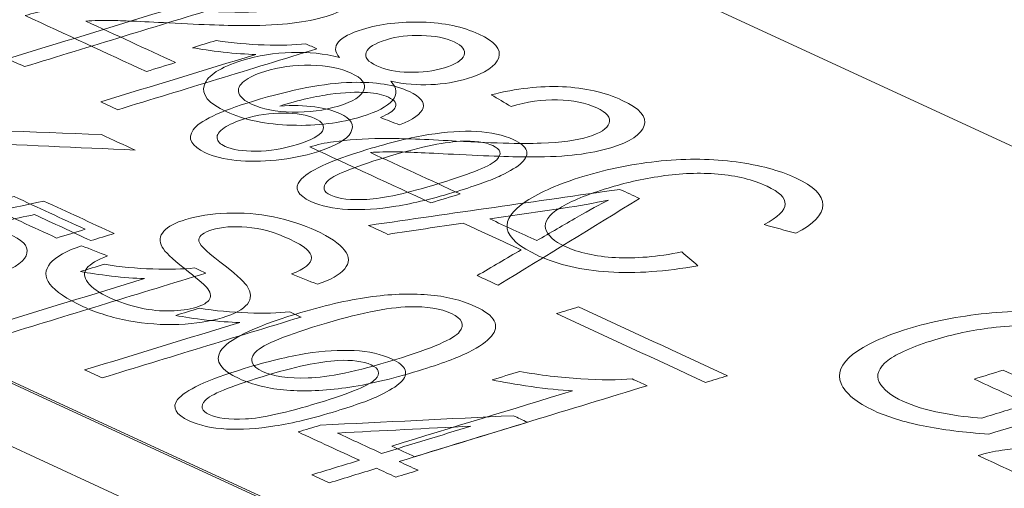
# Model space of a CAD drawing. Header units: inches. Extents: x -30 to 641, y 180 to 601.
# Tile 19 of 252: x 135.03 to 139.65, y 339.48 to 341.68. Entities that reach past the tile are written whole.
import ezdxf

# ---------------------------------------------------------------- set-up
doc = ezdxf.new("R2010")
doc.units = ezdxf.units.IN
doc.header["$MEASUREMENT"] = 0
doc.layers.add('1', color=7, linetype='Continuous')

# ---------------------------------------------------------------- blocks, each defined once
blk = doc.blocks.new('block 2899')
at = {"layer": '1', "color": 155, "lineweight": 18, "true_color": 0x4c7299}
blk.add_lwpolyline([(190.0904, 314.2639), (107.0444, 352.5724)], dxfattribs=at)
blk = doc.blocks.new('block 3607')
at = {"layer": '1', "color": 155, "lineweight": 18, "true_color": 0x4c7299}
blk.add_lwpolyline([(157.3249, 332.9562), (133.3385, 344.0209)], dxfattribs=at)
blk = doc.blocks.new('block 3609')
at = {"layer": '1', "color": 155, "lineweight": 18, "true_color": 0x4c7299}
blk.add_lwpolyline([(129.0727, 342.7175), (153.059, 331.6528)], dxfattribs=at)
blk = doc.blocks.new('block 4620')
at = {"layer": '1', "color": 155, "lineweight": 18, "true_color": 0x4c7299}
blk.add_lwpolyline([(129.0727, 342.7083), (153.059, 331.6436)], dxfattribs=at)
blk = doc.blocks.new('block 4738')
at = {"layer": '1', "color": 18, "lineweight": 13, "true_color": 0x4c0000}
blk.add_lwpolyline([(190.0904, 314.2639), (107.0444, 352.5724)], dxfattribs=at)
blk = doc.blocks.new('block 4766')
at = {"layer": '1', "color": 18, "lineweight": 13, "true_color": 0x4c0000}
blk.add_lwpolyline([(190.0904, 314.2639), (107.0444, 352.5724)], dxfattribs=at)
blk = doc.blocks.new('block 8374')
at = {"layer": '1', "color": 18, "lineweight": 13, "true_color": 0x4c0000}
blk.add_open_spline([(135.3383, 341.6775), (135.4789, 341.6126), (135.6195, 341.5478), (135.7601, 341.4829), (135.7144, 341.4689), (135.6686, 341.4549), (135.6229, 341.441), (135.4334, 341.5284), (135.2438, 341.6158), (135.0543, 341.7033), (135.0879, 341.714), (135.1252, 341.7224), (135.1657, 341.7279), (135.2326, 341.7372), (135.3072, 341.7422), (135.39, 341.7431), (135.4728, 341.7439), (135.5777, 341.7405), (135.7044, 341.7332), (135.9018, 341.7217), (136.0471, 341.7177), (136.1405, 341.721), (136.2341, 341.7242), (136.3077, 341.7342), (136.3615, 341.7507), (136.4184, 341.7681), (136.451, 341.7895), (136.4601, 341.8152), (136.4691, 341.8408), (136.4493, 341.8649), (136.4014, 341.887), (136.3503, 341.9106), (136.289, 341.9229), (136.2173, 341.9245), (136.1454, 341.926), (136.0728, 341.9156), (135.9995, 341.8935), (135.9683, 341.9117), (135.9371, 341.9299), (135.9059, 341.9481), (136.0229, 341.9781), (136.1345, 341.9908), (136.2403, 341.986), (136.3464, 341.9812), (136.4401, 341.9598), (136.5217, 341.9221), (136.6043, 341.8841), (136.6387, 341.8445), (136.6249, 341.8033), (136.6112, 341.7622), (136.5584, 341.7276), (136.4671, 341.6997), (136.4203, 341.6855), (136.3675, 341.6747), (136.3084, 341.6675), (136.2494, 341.6602), (136.1788, 341.6565), (136.0963, 341.6565), (136.014, 341.6564), (135.8915, 341.6606), (135.7287, 341.669), (135.5932, 341.6761), (135.5037, 341.6801), (135.4603, 341.6805), (135.4167, 341.6809), (135.3758, 341.68), (135.3383, 341.6775)], degree=3, knots=[0, 0, 0, 0, 1, 1, 1, 2, 2, 2, 3, 3, 3, 4, 4, 4, 5, 5, 5, 6, 6, 6, 7, 7, 7, 8, 8, 8, 9, 9, 9, 10, 10, 10, 11, 11, 11, 12, 12, 12, 13, 13, 13, 14, 14, 14, 15, 15, 15, 16, 16, 16, 17, 17, 17, 18, 18, 18, 19, 19, 19, 20, 20, 20, 21, 21, 21, 22, 22, 22, 22], dxfattribs=at)
blk = doc.blocks.new('block 8375')
at = {"layer": '1', "color": 18, "lineweight": 13, "true_color": 0x4c0000}
blk.add_open_spline([(136.9158, 341.6101), (136.8543, 341.6117), (136.7992, 341.6051), (136.7504, 341.5902), (136.6954, 341.5734), (136.6636, 341.5536), (136.655, 341.5309), (136.6463, 341.508), (136.6629, 341.4871), (136.7047, 341.4678), (136.7454, 341.449), (136.7959, 341.4389), (136.8566, 341.4374), (136.9174, 341.4359), (136.9727, 341.443), (137.023, 341.4584), (137.0753, 341.4744), (137.106, 341.494), (137.1148, 341.5173), (137.1237, 341.5405), (137.1083, 341.5614), (137.0685, 341.5798), (137.028, 341.5984), (136.9773, 341.6086), (136.9158, 341.6101)], degree=3, knots=[0, 0, 0, 0, 1, 1, 1, 2, 2, 2, 3, 3, 3, 4, 4, 4, 5, 5, 5, 6, 6, 6, 7, 7, 7, 8, 8, 8, 8], dxfattribs=at)
blk = doc.blocks.new('block 8376')
at = {"layer": '1', "color": 18, "lineweight": 13, "true_color": 0x4c0000}
blk.add_open_spline([(139.8141, 339.6128), (139.9547, 339.5479), (140.0954, 339.4831), (140.236, 339.4182), (140.1902, 339.4042), (140.1445, 339.3903), (140.0988, 339.3763), (139.9092, 339.4637), (139.7197, 339.5512), (139.5302, 339.6386), (139.5637, 339.6494), (139.601, 339.6577), (139.6416, 339.6632), (139.7085, 339.6725), (139.7831, 339.6776), (139.8659, 339.6784), (139.9487, 339.6792), (140.0535, 339.6758), (140.1803, 339.6685), (140.3776, 339.657), (140.523, 339.653), (140.6164, 339.6563), (140.7099, 339.6595), (140.7835, 339.6695), (140.8374, 339.686), (140.8942, 339.7034), (140.9269, 339.7248), (140.936, 339.7505), (140.945, 339.7762), (140.9252, 339.8002), (140.8772, 339.8224), (140.8262, 339.8459), (140.7649, 339.8582), (140.6932, 339.8598), (140.6213, 339.8614), (140.5487, 339.8509), (140.4753, 339.8288), (140.4441, 339.847), (140.4129, 339.8652), (140.3817, 339.8834), (140.4987, 339.9134), (140.6103, 339.9261), (140.7162, 339.9213), (140.8223, 339.9165), (140.916, 339.8951), (140.9976, 339.8575), (141.0801, 339.8194), (141.1145, 339.7798), (141.1008, 339.7386), (141.0871, 339.6975), (141.0343, 339.663), (140.9429, 339.6351), (140.8962, 339.6208), (140.8433, 339.61), (140.7843, 339.6028), (140.7253, 339.5956), (140.6546, 339.5919), (140.5721, 339.5918), (140.4899, 339.5917), (140.3673, 339.5959), (140.2045, 339.6043), (140.0691, 339.6114), (139.9796, 339.6154), (139.9362, 339.6158), (139.8925, 339.6162), (139.8517, 339.6153), (139.8141, 339.6128)], degree=3, knots=[0, 0, 0, 0, 1, 1, 1, 2, 2, 2, 3, 3, 3, 4, 4, 4, 5, 5, 5, 6, 6, 6, 7, 7, 7, 8, 8, 8, 9, 9, 9, 10, 10, 10, 11, 11, 11, 12, 12, 12, 13, 13, 13, 14, 14, 14, 15, 15, 15, 16, 16, 16, 17, 17, 17, 18, 18, 18, 19, 19, 19, 20, 20, 20, 21, 21, 21, 22, 22, 22, 22], dxfattribs=at)
blk = doc.blocks.new('block 8380')
at = {"layer": '1', "color": 18, "lineweight": 13, "true_color": 0x4c0000}
blk.add_open_spline([(133.8868, 341.0158), (133.8479, 341.0338), (133.8089, 341.0518), (133.77, 341.0698), (134.1319, 341.1803), (134.4939, 341.2909), (134.8558, 341.4015), (134.8948, 341.3835), (134.9337, 341.3656), (134.9727, 341.3476), (134.7931, 341.2927), (134.6136, 341.2379), (134.4341, 341.183), (134.7599, 341.1704), (135.0858, 341.1577), (135.4117, 341.1451), (135.4645, 341.1207), (135.5174, 341.0963), (135.5702, 341.072), (135.2999, 341.0842), (135.0297, 341.0964), (134.7594, 341.1086), (134.6732, 340.9833), (134.5869, 340.858), (134.5006, 340.7327), (134.4491, 340.7564), (134.3977, 340.7802), (134.3462, 340.8039), (134.4245, 340.9083), (134.5027, 341.0126), (134.581, 341.117), (134.4751, 341.1216), (134.3691, 341.1262), (134.2632, 341.1308), (134.1378, 341.0925), (134.0123, 341.0542), (133.8868, 341.0158)], degree=3, knots=[0, 0, 0, 0, 1, 1, 1, 2, 2, 2, 3, 3, 3, 4, 4, 4, 5, 5, 5, 6, 6, 6, 7, 7, 7, 8, 8, 8, 9, 9, 9, 10, 10, 10, 11, 11, 11, 12, 12, 12, 12], dxfattribs=at)
blk = doc.blocks.new('block 8402')
at = {"layer": '1', "color": 18, "lineweight": 13, "true_color": 0x4c0000}
blk.add_open_spline([(137.8263, 340.5677), (137.92, 340.5625), (138.0237, 340.5713), (138.1373, 340.594), (138.1623, 340.5725), (138.1873, 340.551), (138.2123, 340.5295), (138.0618, 340.5019), (137.9225, 340.4923), (137.794, 340.5006), (137.6659, 340.5089), (137.5566, 340.5337), (137.467, 340.575), (137.3744, 340.6177), (137.3245, 340.6604), (137.3176, 340.7028), (137.3107, 340.7452), (137.34, 340.7881), (137.4069, 340.8317), (137.4736, 340.8751), (137.5619, 340.914), (137.6732, 340.948), (137.7943, 340.985), (137.9172, 341.0094), (138.0415, 341.0212), (138.1659, 341.033), (138.283, 341.0314), (138.3932, 341.0166), (138.5032, 341.0019), (138.5962, 340.9769), (138.6721, 340.9418), (138.7581, 340.9021), (138.8008, 340.8597), (138.8003, 340.8145), (138.7998, 340.7694), (138.7572, 340.725), (138.6728, 340.6815), (138.6236, 340.6951), (138.5744, 340.7087), (138.5251, 340.7223), (138.5896, 340.7574), (138.6227, 340.7896), (138.623, 340.8189), (138.6234, 340.8481), (138.5955, 340.8761), (138.538, 340.9026), (138.4718, 340.9331), (138.3951, 340.9521), (138.3078, 340.9595), (138.2208, 340.9668), (138.132, 340.9636), (138.0417, 340.9499), (137.9513, 340.9361), (137.8679, 340.9175), (137.7911, 340.8941), (137.6923, 340.8639), (137.6168, 340.8325), (137.5643, 340.8001), (137.5118, 340.7677), (137.4895, 340.7356), (137.4983, 340.7037), (137.5071, 340.6718), (137.537, 340.6438), (137.5896, 340.6196), (137.6532, 340.5902), (137.7321, 340.5728), (137.8263, 340.5677)], degree=3, knots=[0, 0, 0, 0, 1, 1, 1, 2, 2, 2, 3, 3, 3, 4, 4, 4, 5, 5, 5, 6, 6, 6, 7, 7, 7, 8, 8, 8, 9, 9, 9, 10, 10, 10, 11, 11, 11, 12, 12, 12, 13, 13, 13, 14, 14, 14, 15, 15, 15, 16, 16, 16, 17, 17, 17, 18, 18, 18, 19, 19, 19, 20, 20, 20, 21, 21, 21, 22, 22, 22, 22], dxfattribs=at)
blk = doc.blocks.new('block 8404')
at = {"layer": '1', "color": 18, "lineweight": 13, "true_color": 0x4c0000}
blk.add_open_spline([(135.2013, 340.6594), (135.0901, 340.7106), (134.979, 340.7619), (134.8678, 340.8132), (134.9125, 340.8268), (134.9573, 340.8405), (135.002, 340.8542), (135.1131, 340.8029), (135.2243, 340.7516), (135.3354, 340.7003), (135.2907, 340.6867), (135.246, 340.673), (135.2013, 340.6594)], degree=3, knots=[0, 0, 0, 0, 1, 1, 1, 2, 2, 2, 3, 3, 3, 4, 4, 4, 4], dxfattribs=at)
blk = doc.blocks.new('block 8405')
at = {"layer": '1', "color": 18, "lineweight": 13, "true_color": 0x4c0000}
blk.add_open_spline([(137.9744, 339.9664), (137.6109, 339.8553), (137.2475, 339.7443), (136.8841, 339.6332), (136.8479, 339.6499), (136.8117, 339.6666), (136.7756, 339.6833), (137.0587, 339.7698), (137.3419, 339.8563), (137.625, 339.9428), (137.5682, 339.9456), (137.5035, 339.952), (137.4305, 339.9623), (137.3572, 339.9726), (137.2964, 339.983), (137.2474, 339.9939), (137.2904, 340.007), (137.3333, 340.0201), (137.3763, 340.0333), (137.4719, 340.016), (137.5675, 340.0045), (137.6627, 339.9987), (137.7578, 339.993), (137.8386, 339.993), (137.9043, 339.9987), (137.9276, 339.9879), (137.951, 339.9771), (137.9744, 339.9664)], degree=3, knots=[0, 0, 0, 0, 1, 1, 1, 2, 2, 2, 3, 3, 3, 4, 4, 4, 5, 5, 5, 6, 6, 6, 7, 7, 7, 8, 8, 8, 9, 9, 9, 9], dxfattribs=at)
blk = doc.blocks.new('block 8416')
at = {"layer": '1', "color": 18, "lineweight": 13, "true_color": 0x4c0000}
blk.add_open_spline([(139.7635, 339.8808), (139.6792, 339.9197), (139.5949, 339.9586), (139.5107, 339.9975), (139.5562, 340.0114), (139.6017, 340.0253), (139.6473, 340.0392), (139.7689, 339.9833), (139.8905, 339.9273), (140.012, 339.8714), (139.8682, 339.8274), (139.7243, 339.7835), (139.5805, 339.7395), (139.4642, 339.7468), (139.3613, 339.7596), (139.2715, 339.7778), (139.1816, 339.7959), (139.1051, 339.8194), (139.0426, 339.8482), (138.9581, 339.8872), (138.9057, 339.9301), (138.8857, 339.9769), (138.8658, 340.0236), (138.8843, 340.0693), (138.9417, 340.1139), (138.999, 340.1584), (139.085, 340.1981), (139.1993, 340.2331), (139.3124, 340.2676), (139.4354, 340.2919), (139.5686, 340.3057), (139.7018, 340.3196), (139.8251, 340.3186), (139.9386, 340.3028), (140.052, 340.287), (140.1515, 340.2594), (140.2371, 340.2199), (140.2994, 340.1912), (140.3418, 340.1611), (140.3648, 340.1295), (140.3877, 340.0981), (140.3892, 340.0683), (140.3693, 340.0403), (140.3493, 340.0121), (140.3072, 339.9828), (140.2439, 339.952), (140.197, 339.9639), (140.15, 339.9759), (140.1031, 339.9878), (140.1495, 340.0118), (140.1799, 340.0334), (140.1947, 340.0526), (140.2095, 340.0718), (140.209, 340.0927), (140.1936, 340.1153), (140.1782, 340.138), (140.1492, 340.1593), (140.1059, 340.1793), (140.0537, 340.2034), (139.9981, 340.2208), (139.9386, 340.2318), (139.8794, 340.2428), (139.8205, 340.2482), (139.7624, 340.2483), (139.7042, 340.2484), (139.6478, 340.245), (139.5928, 340.2382), (139.4991, 340.2266), (139.41, 340.2075), (139.3261, 340.1819), (139.2222, 340.1501), (139.1488, 340.1176), (139.1053, 340.084), (139.0618, 340.0505), (139.0485, 340.0169), (139.0652, 339.9834), (139.082, 339.9498), (139.1184, 339.9198), (139.1752, 339.8936), (139.2245, 339.8709), (139.2853, 339.8527), (139.358, 339.8388), (139.4304, 339.8249), (139.4935, 339.8169), (139.5468, 339.8146), (139.619, 339.8367), (139.6913, 339.8588), (139.7635, 339.8808)], degree=3, knots=[0, 0, 0, 0, 1, 1, 1, 2, 2, 2, 3, 3, 3, 4, 4, 4, 5, 5, 5, 6, 6, 6, 7, 7, 7, 8, 8, 8, 9, 9, 9, 10, 10, 10, 11, 11, 11, 12, 12, 12, 13, 13, 13, 14, 14, 14, 15, 15, 15, 16, 16, 16, 17, 17, 17, 18, 18, 18, 19, 19, 19, 20, 20, 20, 21, 21, 21, 22, 22, 22, 23, 23, 23, 24, 24, 24, 25, 25, 25, 26, 26, 26, 27, 27, 27, 28, 28, 28, 29, 29, 29, 29], dxfattribs=at)
blk = doc.blocks.new('block 8417')
at = {"layer": '1', "color": 18, "lineweight": 13, "true_color": 0x4c0000}
blk.add_open_spline([(138.2496, 339.9817), (138.0162, 340.0893), (137.7829, 340.197), (137.5496, 340.3046), (137.5839, 340.3151), (137.6182, 340.3256), (137.6526, 340.3361), (137.8859, 340.2284), (138.1192, 340.1208), (138.3525, 340.0132), (138.3182, 340.0027), (138.2839, 339.9922), (138.2496, 339.9817)], degree=3, knots=[0, 0, 0, 0, 1, 1, 1, 2, 2, 2, 3, 3, 3, 4, 4, 4, 4], dxfattribs=at)
blk = doc.blocks.new('block 8420')
at = {"layer": '1', "color": 18, "lineweight": 13, "true_color": 0x4c0000}
blk.add_open_spline([(136.8585, 340.3367), (136.7548, 340.3338), (136.6138, 340.3051), (136.4358, 340.2507), (136.2574, 340.1962), (136.1558, 340.1522), (136.1308, 340.1185), (136.1057, 340.0847), (136.1181, 340.0564), (136.1679, 340.0335), (136.2178, 340.0104), (136.2891, 340.0001), (136.3825, 340.0026), (136.4755, 340.0052), (136.6113, 340.0334), (136.7891, 340.0877), (136.9677, 340.1423), (137.0694, 340.1865), (137.0941, 340.2201), (137.1189, 340.2537), (137.1063, 340.2822), (137.0557, 340.3056), (137.0059, 340.3285), (136.94, 340.3389), (136.8585, 340.3367)], degree=3, knots=[0, 0, 0, 0, 1, 1, 1, 2, 2, 2, 3, 3, 3, 4, 4, 4, 5, 5, 5, 6, 6, 6, 7, 7, 7, 8, 8, 8, 8], dxfattribs=at)
blk = doc.blocks.new('block 8423')
at = {"layer": '1', "color": 18, "lineweight": 13, "true_color": 0x4c0000}
blk.add_open_spline([(136.3041, 341.5305), (136.3837, 341.533), (136.4588, 341.5251), (136.5296, 341.5066), (136.5075, 341.5334), (136.5061, 341.5578), (136.5252, 341.5798), (136.5442, 341.6018), (136.5819, 341.6214), (136.6378, 341.6385), (136.7224, 341.6643), (136.8162, 341.6758), (136.9186, 341.6727), (137.0214, 341.6695), (137.1102, 341.6507), (137.1848, 341.6163), (137.26, 341.5816), (137.2908, 341.5448), (137.2777, 341.5056), (137.2645, 341.4664), (137.2154, 341.434), (137.1309, 341.4081), (137.0767, 341.3916), (137.0196, 341.3821), (136.9585, 341.3794), (136.8976, 341.3768), (136.8352, 341.3823), (136.7708, 341.3953), (136.8004, 341.3639), (136.8028, 341.3337), (136.7786, 341.3052), (136.7542, 341.2766), (136.7062, 341.2514), (136.6342, 341.2294), (136.5348, 341.199), (136.4252, 341.1854), (136.3057, 341.1888), (136.1857, 341.1921), (136.0833, 341.2133), (135.9984, 341.2525), (135.9135, 341.2917), (135.879, 341.3336), (135.8952, 341.3784), (135.9114, 341.423), (135.9697, 341.4611), (136.0715, 341.4922), (136.1471, 341.5152), (136.2248, 341.528), (136.3041, 341.5305)], degree=3, knots=[0, 0, 0, 0, 1, 1, 1, 2, 2, 2, 3, 3, 3, 4, 4, 4, 5, 5, 5, 6, 6, 6, 7, 7, 7, 8, 8, 8, 9, 9, 9, 10, 10, 10, 11, 11, 11, 12, 12, 12, 13, 13, 13, 14, 14, 14, 15, 15, 15, 16, 16, 16, 16], dxfattribs=at)
blk = doc.blocks.new('block 8434')
at = {"layer": '1', "color": 18, "lineweight": 13, "true_color": 0x4c0000}
blk.add_open_spline([(136.3949, 341.47), (136.3176, 341.4715), (136.246, 341.4621), (136.1793, 341.4417), (136.1386, 341.4293), (136.106, 341.4139), (136.0825, 341.3958), (136.0589, 341.3775), (136.0501, 341.3587), (136.0574, 341.3394), (136.0648, 341.32), (136.0847, 341.3028), (136.1173, 341.2878), (136.1677, 341.2645), (136.2313, 341.2521), (136.308, 341.2502), (136.3849, 341.2484), (136.457, 341.2579), (136.5249, 341.2787), (136.5937, 341.2997), (136.6336, 341.3249), (136.6446, 341.3542), (136.6557, 341.3836), (136.636, 341.41), (136.5852, 341.4334), (136.5355, 341.4564), (136.472, 341.4685), (136.3949, 341.47)], degree=3, knots=[0, 0, 0, 0, 1, 1, 1, 2, 2, 2, 3, 3, 3, 4, 4, 4, 5, 5, 5, 6, 6, 6, 7, 7, 7, 8, 8, 8, 9, 9, 9, 9], dxfattribs=at)
blk = doc.blocks.new('block 8440')
at = {"layer": '1', "color": 18, "lineweight": 13, "true_color": 0x4c0000}
blk.add_open_spline([(136.6749, 341.0609), (136.8155, 340.9961), (136.9561, 340.9312), (137.0967, 340.8663), (137.051, 340.8524), (137.0052, 340.8384), (136.9595, 340.8244), (136.77, 340.9118), (136.5804, 340.9993), (136.3909, 341.0867), (136.4245, 341.0975), (136.4618, 341.1058), (136.5023, 341.1113), (136.5692, 341.1206), (136.6438, 341.1257), (136.7266, 341.1265), (136.8094, 341.1273), (136.9143, 341.1239), (137.041, 341.1166), (137.2384, 341.1052), (137.3837, 341.1012), (137.4771, 341.1044), (137.5707, 341.1076), (137.6443, 341.1177), (137.6981, 341.1341), (137.755, 341.1515), (137.7876, 341.1729), (137.7967, 341.1987), (137.8057, 341.2243), (137.7859, 341.2484), (137.738, 341.2705), (137.6869, 341.294), (137.6256, 341.3063), (137.5539, 341.3079), (137.482, 341.3095), (137.4094, 341.299), (137.3361, 341.2769), (137.3049, 341.2951), (137.2737, 341.3133), (137.2425, 341.3315), (137.3595, 341.3616), (137.4711, 341.3742), (137.5769, 341.3694), (137.683, 341.3646), (137.7767, 341.3432), (137.8583, 341.3056), (137.9408, 341.2675), (137.9753, 341.2279), (137.9615, 341.1868), (137.9478, 341.1456), (137.895, 341.1111), (137.8037, 341.0832), (137.7569, 341.0689), (137.704, 341.0581), (137.645, 341.0509), (137.586, 341.0437), (137.5154, 341.04), (137.4329, 341.0399), (137.3506, 341.0398), (137.2281, 341.044), (137.0653, 341.0525), (136.9298, 341.0595), (136.8403, 341.0636), (136.7969, 341.064), (136.7533, 341.0644), (136.7124, 341.0635), (136.6749, 341.0609)], degree=3, knots=[0, 0, 0, 0, 1, 1, 1, 2, 2, 2, 3, 3, 3, 4, 4, 4, 5, 5, 5, 6, 6, 6, 7, 7, 7, 8, 8, 8, 9, 9, 9, 10, 10, 10, 11, 11, 11, 12, 12, 12, 13, 13, 13, 14, 14, 14, 15, 15, 15, 16, 16, 16, 17, 17, 17, 18, 18, 18, 19, 19, 19, 20, 20, 20, 21, 21, 21, 22, 22, 22, 22], dxfattribs=at)
blk = doc.blocks.new('block 8443')
at = {"layer": '1', "color": 18, "lineweight": 13, "true_color": 0x4c0000}
blk.add_open_spline([(135.9703, 340.127), (136.0024, 340.1814), (136.1204, 340.2398), (136.3243, 340.3021), (136.4527, 340.3413), (136.5666, 340.368), (136.6664, 340.382), (136.7659, 340.396), (136.8586, 340.3997), (136.9434, 340.3932), (137.0284, 340.3866), (137.1029, 340.3684), (137.1671, 340.3388), (137.2145, 340.3169), (137.2445, 340.2941), (137.2566, 340.2704), (137.2686, 340.2468), (137.2647, 340.2228), (137.2438, 340.1986), (137.2229, 340.1743), (137.1873, 340.1494), (137.1373, 340.1239), (137.0871, 340.0983), (137.0081, 340.0691), (136.9006, 340.0363), (136.7731, 339.9973), (136.6597, 339.9708), (136.5601, 339.9567), (136.4604, 339.9426), (136.3681, 339.939), (136.2831, 339.9454), (136.1977, 339.9519), (136.1228, 339.9701), (136.0582, 339.9999), (135.9729, 340.0393), (135.9435, 340.0816), (135.9703, 340.127)], degree=3, knots=[0, 0, 0, 0, 1, 1, 1, 2, 2, 2, 3, 3, 3, 4, 4, 4, 5, 5, 5, 6, 6, 6, 7, 7, 7, 8, 8, 8, 9, 9, 9, 10, 10, 10, 11, 11, 11, 12, 12, 12, 12], dxfattribs=at)
blk = doc.blocks.new('block 8455')
at = {"layer": '1', "color": 18, "lineweight": 13, "true_color": 0x4c0000}
blk.add_open_spline([(135.1717, 340.5409), (135.1985, 340.5727), (135.2472, 340.6001), (135.3184, 340.623), (135.3591, 340.6073), (135.3999, 340.5915), (135.4406, 340.5758), (135.3914, 340.5567), (135.3589, 340.5374), (135.3434, 340.518), (135.3279, 340.4986), (135.3289, 340.4763), (135.3478, 340.4512), (135.3666, 340.4261), (135.401, 340.4019), (135.4512, 340.3788), (135.4957, 340.3582), (135.5434, 340.3426), (135.5939, 340.3317), (135.6442, 340.3208), (135.6919, 340.3161), (135.7373, 340.3171), (135.7823, 340.3181), (135.8215, 340.3236), (135.8552, 340.3339), (135.8893, 340.3443), (135.9109, 340.3571), (135.9201, 340.3723), (135.9294, 340.3875), (135.9243, 340.4063), (135.9047, 340.4286), (135.8924, 340.443), (135.8577, 340.4726), (135.8004, 340.5174), (135.7432, 340.5621), (135.7087, 340.5953), (135.6975, 340.6168), (135.6832, 340.6446), (135.6849, 340.6693), (135.7044, 340.6912), (135.7238, 340.7131), (135.7587, 340.7315), (135.8084, 340.7467), (135.8634, 340.7635), (135.9272, 340.7733), (136.0003, 340.7762), (136.0731, 340.7791), (136.1461, 340.7731), (136.2194, 340.7582), (136.2927, 340.7434), (136.3592, 340.7223), (136.4189, 340.6947), (136.4843, 340.6646), (136.5291, 340.6339), (136.5532, 340.603), (136.5775, 340.5719), (136.5777, 340.5425), (136.5543, 340.5147), (136.5308, 340.4868), (136.4881, 340.4628), (136.4266, 340.4424), (136.3857, 340.4586), (136.3448, 340.4747), (136.3039, 340.4909), (136.3664, 340.5147), (136.398, 340.5399), (136.3982, 340.5667), (136.3984, 340.5935), (136.3648, 340.6226), (136.297, 340.6538), (136.2262, 340.6865), (136.1586, 340.7053), (136.0946, 340.7106), (136.0304, 340.7158), (135.9757, 340.7115), (135.9307, 340.6978), (135.8918, 340.6859), (135.8711, 340.6707), (135.8687, 340.6525), (135.8663, 340.6344), (135.8992, 340.5994), (135.9678, 340.5475), (136.0365, 340.4956), (136.0786, 340.4585), (136.0941, 340.436), (136.1165, 340.4035), (136.1176, 340.3747), (136.0975, 340.3497), (136.0775, 340.3247), (136.038, 340.3034), (135.9797, 340.2856), (135.9219, 340.2679), (135.8541, 340.2574), (135.7761, 340.2542), (135.6979, 340.251), (135.6195, 340.2568), (135.5407, 340.2714), (135.4619, 340.2861), (135.3908, 340.3078), (135.3277, 340.3369), (135.2477, 340.3738), (135.1952, 340.4091), (135.1698, 340.4428), (135.1444, 340.4764), (135.1449, 340.5092), (135.1717, 340.5409)], degree=3, knots=[0, 0, 0, 0, 1, 1, 1, 2, 2, 2, 3, 3, 3, 4, 4, 4, 5, 5, 5, 6, 6, 6, 7, 7, 7, 8, 8, 8, 9, 9, 9, 10, 10, 10, 11, 11, 11, 12, 12, 12, 13, 13, 13, 14, 14, 14, 15, 15, 15, 16, 16, 16, 17, 17, 17, 18, 18, 18, 19, 19, 19, 20, 20, 20, 21, 21, 21, 22, 22, 22, 23, 23, 23, 24, 24, 24, 25, 25, 25, 26, 26, 26, 27, 27, 27, 28, 28, 28, 29, 29, 29, 30, 30, 30, 31, 31, 31, 32, 32, 32, 33, 33, 33, 34, 34, 34, 35, 35, 35, 35], dxfattribs=at)
blk = doc.blocks.new('block 8458')
at = {"layer": '1', "color": 18, "lineweight": 13, "true_color": 0x4c0000}
blk.add_lwpolyline([(195.0367, 311.9822), (193.561, 312.6629), (193.0631, 312.994), (193.8593, 313.3282), (193.7004, 314.2012), (191.566, 314.5529), (189.6469, 314.4685), (188.1712, 315.1492), (176.366, 320.5949), (129.1449, 342.3776), (117.3397, 347.8233)], dxfattribs=at)
blk = doc.blocks.new('block 8903')
at = {"layer": '1', "color": 18, "lineweight": 13, "true_color": 0x4c0000}
blk.add_open_spline([(136.267, 341.2458), (136.2049, 341.2461), (136.1437, 341.2371), (136.0837, 341.2188), (136.0442, 341.2067), (136.0124, 341.1925), (135.9883, 341.1761), (135.9642, 341.1597), (135.9529, 341.1438), (135.9551, 341.1284), (135.9573, 341.1128), (135.9699, 341.0999), (135.993, 341.0892), (136.0266, 341.0737), (136.0751, 341.0663), (136.1382, 341.0669), (136.2016, 341.0676), (136.2666, 341.0782), (136.3335, 341.0986), (136.3978, 341.1183), (136.4365, 341.1393), (136.4495, 341.1616), (136.4624, 341.184), (136.4511, 341.2036), (136.4146, 341.2204), (136.3785, 341.2371), (136.3293, 341.2456), (136.267, 341.2458)], degree=3, knots=[0, 0, 0, 0, 1, 1, 1, 2, 2, 2, 3, 3, 3, 4, 4, 4, 5, 5, 5, 6, 6, 6, 7, 7, 7, 8, 8, 8, 9, 9, 9, 9], dxfattribs=at)
blk = doc.blocks.new('block 8905')
at = {"layer": '1', "color": 18, "lineweight": 13, "true_color": 0x4c0000}
blk.add_open_spline([(137.5805, 340.7995), (137.4657, 340.7826), (137.3508, 340.7658), (137.236, 340.749), (137.3095, 340.715), (137.3831, 340.6811), (137.4566, 340.6472), (137.5199, 340.6839), (137.5832, 340.7206), (137.6465, 340.7573), (137.7042, 340.7908), (137.753, 340.8176), (137.7933, 340.8375), (137.7254, 340.8232), (137.6545, 340.8104), (137.5805, 340.7995)], degree=3, knots=[0, 0, 0, 0, 1, 1, 1, 2, 2, 2, 3, 3, 3, 4, 4, 4, 5, 5, 5, 5], dxfattribs=at)
blk = doc.blocks.new('block 8908')
at = {"layer": '1', "color": 18, "lineweight": 13, "true_color": 0x4c0000}
blk.add_open_spline([(136.9225, 341.2699), (136.9142, 341.2423), (136.8771, 341.2159), (136.8112, 341.1908), (136.7818, 341.2021), (136.7523, 341.2134), (136.7228, 341.2247), (136.7606, 341.2417), (136.7832, 341.2563), (136.7905, 341.2685), (136.8015, 341.2885), (136.791, 341.3057), (136.7594, 341.3203), (136.7339, 341.332), (136.7016, 341.3393), (136.6618, 341.3419), (136.6104, 341.3454), (136.5523, 341.3429), (136.4876, 341.3343), (136.4226, 341.3256), (136.3433, 341.3072), (136.2497, 341.279), (136.3108, 341.2829), (136.3654, 341.2815), (136.4136, 341.2749), (136.4618, 341.2684), (136.5011, 341.258), (136.5315, 341.2439), (136.5848, 341.2193), (136.602, 341.1898), (136.5833, 341.1554), (136.5646, 341.121), (136.511, 341.0901), (136.4222, 341.063), (136.3639, 341.0452), (136.3007, 341.0327), (136.2329, 341.0255), (136.1652, 341.0183), (136.1025, 341.0177), (136.045, 341.0237), (135.9875, 341.0298), (135.9392, 341.0419), (135.9003, 341.0598), (135.8337, 341.0906), (135.8142, 341.1264), (135.8425, 341.1672), (135.8707, 341.2079), (135.9649, 341.253), (136.1256, 341.3021), (136.3056, 341.3571), (136.4596, 341.3863), (136.5877, 341.3898), (136.6996, 341.3929), (136.7897, 341.3784), (136.8583, 341.3468), (136.9094, 341.3232), (136.9309, 341.2976), (136.9225, 341.2699)], degree=3, knots=[0, 0, 0, 0, 1, 1, 1, 2, 2, 2, 3, 3, 3, 4, 4, 4, 5, 5, 5, 6, 6, 6, 7, 7, 7, 8, 8, 8, 9, 9, 9, 10, 10, 10, 11, 11, 11, 12, 12, 12, 13, 13, 13, 14, 14, 14, 15, 15, 15, 16, 16, 16, 17, 17, 17, 18, 18, 18, 19, 19, 19, 19], dxfattribs=at)
blk = doc.blocks.new('block 8910')
at = {"layer": '1', "color": 18, "lineweight": 13, "true_color": 0x4c0000}
blk.add_open_spline([(136.7574, 340.6767), (136.727, 340.6907), (136.6965, 340.7048), (136.666, 340.7188), (137.0596, 340.7752), (137.4531, 340.8316), (137.8467, 340.8879), (137.8776, 340.8736), (137.9086, 340.8593), (137.9396, 340.8451), (137.7181, 340.7093), (137.4966, 340.5736), (137.2751, 340.4379), (137.2424, 340.453), (137.2097, 340.468), (137.177, 340.4831), (137.2457, 340.5235), (137.3143, 340.5639), (137.383, 340.6043), (137.2923, 340.6461), (137.2016, 340.6879), (137.1109, 340.7298), (136.9931, 340.7121), (136.8753, 340.6944), (136.7574, 340.6767)], degree=3, knots=[0, 0, 0, 0, 1, 1, 1, 2, 2, 2, 3, 3, 3, 4, 4, 4, 5, 5, 5, 6, 6, 6, 7, 7, 7, 8, 8, 8, 8], dxfattribs=at)
blk = doc.blocks.new('block 8911')
at = {"layer": '1', "color": 18, "lineweight": 13, "true_color": 0x4c0000}
blk.add_open_spline([(135.9854, 341.7494), (135.6739, 341.6542), (135.3624, 341.5591), (135.0509, 341.4639), (135.0243, 341.4762), (134.9976, 341.4885), (134.971, 341.5008), (135.2137, 341.5749), (135.4564, 341.6491), (135.6991, 341.7232), (135.6536, 341.7241), (135.6022, 341.7277), (135.5447, 341.7342), (135.4871, 341.7406), (135.4395, 341.7475), (135.4016, 341.7549), (135.4384, 341.7662), (135.4753, 341.7774), (135.5121, 341.7887), (135.5867, 341.7772), (135.6623, 341.7703), (135.7384, 341.7679), (135.8145, 341.7655), (135.8798, 341.7673), (135.9338, 341.7732), (135.951, 341.7653), (135.9682, 341.7574), (135.9854, 341.7494)], degree=3, knots=[0, 0, 0, 0, 1, 1, 1, 2, 2, 2, 3, 3, 3, 4, 4, 4, 5, 5, 5, 6, 6, 6, 7, 7, 7, 8, 8, 8, 9, 9, 9, 9], dxfattribs=at)
blk = doc.blocks.new('block 8913')
at = {"layer": '1', "color": 18, "lineweight": 13, "true_color": 0x4c0000}
blk.add_open_spline([(137.0962, 341.1133), (137.0118, 341.1087), (136.8932, 341.0831), (136.7406, 341.0365), (136.5877, 340.9897), (136.4986, 340.9529), (136.4731, 340.926), (136.4474, 340.8989), (136.4531, 340.877), (136.4897, 340.8601), (136.5265, 340.8431), (136.5825, 340.8366), (136.6585, 340.8406), (136.7341, 340.8447), (136.8485, 340.8698), (137.0009, 340.9164), (137.154, 340.9632), (137.2432, 341.0001), (137.2685, 341.027), (137.2938, 341.054), (137.2881, 341.076), (137.2508, 341.0932), (137.2141, 341.1101), (137.1625, 341.1168), (137.0962, 341.1133)], degree=3, knots=[0, 0, 0, 0, 1, 1, 1, 2, 2, 2, 3, 3, 3, 4, 4, 4, 5, 5, 5, 6, 6, 6, 7, 7, 7, 8, 8, 8, 8], dxfattribs=at)
blk = doc.blocks.new('block 8915')
at = {"layer": '1', "color": 18, "lineweight": 13, "true_color": 0x4c0000}
blk.add_open_spline([(136.4237, 341.5473), (136.1122, 341.4521), (135.8007, 341.3569), (135.4891, 341.2617), (135.4625, 341.274), (135.4359, 341.2863), (135.4092, 341.2986), (135.6519, 341.3727), (135.8946, 341.4469), (136.1373, 341.5211), (136.0918, 341.522), (136.0405, 341.5256), (135.983, 341.532), (135.9253, 341.5385), (135.8778, 341.5453), (135.8399, 341.5527), (135.8767, 341.564), (135.9135, 341.5752), (135.9503, 341.5865), (136.025, 341.5751), (136.1005, 341.5682), (136.1766, 341.5657), (136.2527, 341.5633), (136.318, 341.5652), (136.3721, 341.5711), (136.3893, 341.5631), (136.4065, 341.5552), (136.4237, 341.5473)], degree=3, knots=[0, 0, 0, 0, 1, 1, 1, 2, 2, 2, 3, 3, 3, 4, 4, 4, 5, 5, 5, 6, 6, 6, 7, 7, 7, 8, 8, 8, 9, 9, 9, 9], dxfattribs=at)
blk = doc.blocks.new('block 8918')
at = {"layer": '1', "color": 18, "lineweight": 13, "true_color": 0x4c0000}
blk.add_open_spline([(136.3445, 340.929), (136.379, 340.9725), (136.4838, 341.0209), (136.6585, 341.0743), (136.7685, 341.1079), (136.8649, 341.1314), (136.9479, 341.1446), (137.0306, 341.1578), (137.1062, 341.1627), (137.1737, 341.1595), (137.2415, 341.1562), (137.2988, 341.1436), (137.3461, 341.1217), (137.3811, 341.1056), (137.4017, 341.0884), (137.4078, 341.0701), (137.4139, 341.0518), (137.4069, 341.0329), (137.3862, 341.0134), (137.3655, 340.994), (137.3328, 340.9736), (137.2883, 340.9525), (137.2436, 340.9313), (137.1751, 340.9067), (137.0829, 340.8785), (136.9737, 340.8451), (136.8777, 340.8218), (136.7949, 340.8085), (136.7121, 340.7952), (136.6368, 340.7904), (136.569, 340.7935), (136.501, 340.7967), (136.4433, 340.8094), (136.3956, 340.8313), (136.3329, 340.8603), (136.3157, 340.8928), (136.3445, 340.929)], degree=3, knots=[0, 0, 0, 0, 1, 1, 1, 2, 2, 2, 3, 3, 3, 4, 4, 4, 5, 5, 5, 6, 6, 6, 7, 7, 7, 8, 8, 8, 9, 9, 9, 10, 10, 10, 11, 11, 11, 12, 12, 12, 12], dxfattribs=at)
blk = doc.blocks.new('block 8920')
at = {"layer": '1', "color": 18, "lineweight": 13, "true_color": 0x4c0000}
blk.add_open_spline([(134.2655, 340.5754), (134.2746, 340.6075), (134.3158, 340.6368), (134.3887, 340.6632), (134.4206, 340.6511), (134.4525, 340.639), (134.4845, 340.6268), (134.4322, 340.606), (134.4032, 340.5858), (134.3967, 340.5662), (134.3903, 340.5466), (134.4036, 340.5292), (134.4362, 340.5142), (134.4755, 340.4961), (134.5293, 340.4871), (134.5979, 340.4872), (134.6665, 340.4874), (134.7351, 340.4979), (134.8039, 340.5189), (134.8689, 340.5388), (134.9073, 340.5605), (134.9189, 340.584), (134.9306, 340.6077), (134.9151, 340.6292), (134.873, 340.6487), (134.8467, 340.6608), (134.8146, 340.6692), (134.7766, 340.6738), (134.7388, 340.6783), (134.7006, 340.6794), (134.6618, 340.6769), (134.641, 340.6901), (134.6201, 340.7033), (134.5993, 340.7165), (134.7801, 340.7553), (134.9609, 340.7941), (135.1417, 340.8329), (135.2518, 340.7821), (135.3618, 340.7313), (135.4719, 340.6806), (135.4355, 340.6694), (135.399, 340.6583), (135.3626, 340.6472), (135.2743, 340.6879), (135.186, 340.7287), (135.0977, 340.7694), (135.0023, 340.7494), (134.907, 340.7294), (134.8116, 340.7095), (134.8906, 340.703), (134.9519, 340.6897), (134.9957, 340.6695), (135.0536, 340.6428), (135.0742, 340.6115), (135.0579, 340.576), (135.0416, 340.5404), (134.9891, 340.5091), (134.9005, 340.482), (134.8162, 340.4563), (134.726, 340.4422), (134.6295, 340.4396), (134.5116, 340.4364), (134.4157, 340.4515), (134.3422, 340.4854), (134.2817, 340.5133), (134.2563, 340.5433), (134.2655, 340.5754)], degree=3, knots=[0, 0, 0, 0, 1, 1, 1, 2, 2, 2, 3, 3, 3, 4, 4, 4, 5, 5, 5, 6, 6, 6, 7, 7, 7, 8, 8, 8, 9, 9, 9, 10, 10, 10, 11, 11, 11, 12, 12, 12, 13, 13, 13, 14, 14, 14, 15, 15, 15, 16, 16, 16, 17, 17, 17, 18, 18, 18, 19, 19, 19, 20, 20, 20, 21, 21, 21, 22, 22, 22, 22], dxfattribs=at)
blk = doc.blocks.new('block 8922')
at = {"layer": '1', "color": 18, "lineweight": 13, "true_color": 0x4c0000}
blk.add_open_spline([(135.7697, 339.901), (135.8034, 339.9449), (135.9077, 339.9935), (136.0824, 340.0469), (136.1924, 340.0805), (136.289, 340.1039), (136.3723, 340.117), (136.4553, 340.13), (136.5313, 340.1347), (136.5995, 340.1312), (136.6679, 340.1277), (136.726, 340.1146), (136.7743, 340.0924), (136.8099, 340.0759), (136.8312, 340.0585), (136.8378, 340.0399), (136.8444, 340.0214), (136.8378, 340.0023), (136.8175, 339.9826), (136.7971, 339.963), (136.7647, 339.9425), (136.7204, 339.9213), (136.6759, 339.9), (136.6075, 339.8754), (136.5153, 339.8472), (136.406, 339.8138), (136.31, 339.7906), (136.2269, 339.7775), (136.1437, 339.7643), (136.068, 339.7596), (135.9995, 339.7631), (135.9309, 339.7665), (135.8724, 339.7796), (135.8238, 339.802), (135.7598, 339.8315), (135.7416, 339.8645), (135.7697, 339.901)], degree=3, knots=[0, 0, 0, 0, 1, 1, 1, 2, 2, 2, 3, 3, 3, 4, 4, 4, 5, 5, 5, 6, 6, 6, 7, 7, 7, 8, 8, 8, 9, 9, 9, 10, 10, 10, 11, 11, 11, 12, 12, 12, 12], dxfattribs=at)
blk = doc.blocks.new('block 8924')
at = {"layer": '1', "color": 18, "lineweight": 13, "true_color": 0x4c0000}
blk.add_open_spline([(135.9022, 340.4947), (135.5907, 340.3995), (135.2792, 340.3043), (134.9677, 340.2091), (134.9405, 340.2217), (134.9133, 340.2342), (134.8861, 340.2467), (135.1289, 340.3209), (135.3716, 340.3951), (135.6143, 340.4692), (135.5684, 340.4703), (135.5165, 340.4741), (135.4584, 340.4808), (135.4001, 340.4876), (135.352, 340.4947), (135.3136, 340.5024), (135.3504, 340.5136), (135.3872, 340.5249), (135.4241, 340.5361), (135.4996, 340.5243), (135.5759, 340.517), (135.6527, 340.5143), (135.7295, 340.5116), (135.7952, 340.5132), (135.8496, 340.519), (135.8671, 340.5109), (135.8847, 340.5028), (135.9022, 340.4947)], degree=3, knots=[0, 0, 0, 0, 1, 1, 1, 2, 2, 2, 3, 3, 3, 4, 4, 4, 5, 5, 5, 6, 6, 6, 7, 7, 7, 8, 8, 8, 9, 9, 9, 9], dxfattribs=at)
blk = doc.blocks.new('block 8926')
at = {"layer": '1', "color": 18, "lineweight": 13, "true_color": 0x4c0000}
blk.add_open_spline([(136.5201, 339.7442), (136.5894, 339.7123), (136.6587, 339.6803), (136.728, 339.6484), (136.8678, 339.6911), (137.0077, 339.7338), (137.1475, 339.7765), (136.9384, 339.7658), (136.7292, 339.755), (136.5201, 339.7442)], degree=3, knots=[0, 0, 0, 0, 1, 1, 1, 2, 2, 2, 3, 3, 3, 3], dxfattribs=at)
blk = doc.blocks.new('block 8929')
at = {"layer": '1', "color": 18, "lineweight": 13, "true_color": 0x4c0000}
blk.add_open_spline([(136.3492, 340.2885), (136.0377, 340.1933), (135.7262, 340.0981), (135.4147, 340.0029), (135.3875, 340.0155), (135.3603, 340.028), (135.3331, 340.0406), (135.5758, 340.1147), (135.8185, 340.1889), (136.0612, 340.263), (136.0154, 340.2641), (135.9635, 340.2679), (135.9054, 340.2746), (135.8471, 340.2814), (135.799, 340.2885), (135.7606, 340.2962), (135.7974, 340.3074), (135.8342, 340.3187), (135.8711, 340.3299), (135.9466, 340.3181), (136.0229, 340.3108), (136.0997, 340.3081), (136.1765, 340.3054), (136.2422, 340.307), (136.2965, 340.3128), (136.3141, 340.3047), (136.3316, 340.2966), (136.3492, 340.2885)], degree=3, knots=[0, 0, 0, 0, 1, 1, 1, 2, 2, 2, 3, 3, 3, 4, 4, 4, 5, 5, 5, 6, 6, 6, 7, 7, 7, 8, 8, 8, 9, 9, 9, 9], dxfattribs=at)
blk = doc.blocks.new('block 8931')
at = {"layer": '1', "color": 18, "lineweight": 13, "true_color": 0x4c0000}
blk.add_open_spline([(136.4819, 339.5106), (136.4547, 339.5232), (136.4275, 339.5357), (136.4004, 339.5483), (136.4746, 339.571), (136.5489, 339.5936), (136.6232, 339.6163), (136.5272, 339.6606), (136.4312, 339.7049), (136.3352, 339.7492), (136.3701, 339.7599), (136.405, 339.7706), (136.4399, 339.7812), (136.742, 339.7961), (137.044, 339.8109), (137.346, 339.8257), (137.3682, 339.8155), (137.3904, 339.8053), (137.4126, 339.795), (137.2116, 339.7336), (137.0105, 339.6722), (136.8095, 339.6107), (136.8394, 339.597), (136.8693, 339.5832), (136.8992, 339.5694), (136.8642, 339.5587), (136.8293, 339.548), (136.7944, 339.5374), (136.7645, 339.5512), (136.7346, 339.565), (136.7047, 339.5787), (136.6304, 339.556), (136.5562, 339.5333), (136.4819, 339.5106)], degree=3, knots=[0, 0, 0, 0, 1, 1, 1, 2, 2, 2, 3, 3, 3, 4, 4, 4, 5, 5, 5, 6, 6, 6, 7, 7, 7, 8, 8, 8, 9, 9, 9, 10, 10, 10, 11, 11, 11, 11], dxfattribs=at)
blk = doc.blocks.new('block 8934')
at = {"layer": '1', "color": 18, "lineweight": 13, "true_color": 0x4c0000}
blk.add_open_spline([(136.5226, 340.0847), (136.4376, 340.0804), (136.3188, 340.0549), (136.1662, 340.0083), (136.0133, 339.9616), (135.9244, 339.9247), (135.8994, 339.8975), (135.8742, 339.8702), (135.8805, 339.848), (135.9178, 339.8307), (135.9554, 339.8134), (136.012, 339.8066), (136.0885, 339.8104), (136.1646, 339.8142), (136.2792, 339.8393), (136.4316, 339.8859), (136.5847, 339.9326), (136.6737, 339.9697), (136.6985, 339.9968), (136.7233, 340.024), (136.7169, 340.0464), (136.6789, 340.0639), (136.6415, 340.0811), (136.5893, 340.0881), (136.5226, 340.0847)], degree=3, knots=[0, 0, 0, 0, 1, 1, 1, 2, 2, 2, 3, 3, 3, 4, 4, 4, 5, 5, 5, 6, 6, 6, 7, 7, 7, 8, 8, 8, 8], dxfattribs=at)

msp = doc.modelspace()

# ---------------------------------------------------------------- block references
at = {"layer": '1'}
for name in ['block 8458', 'block 2899', 'block 4738', 'block 4766', 'block 3607', 'block 3609', 'block 4620', 'block 8374', 'block 8911', 'block 8423', 'block 8375', 'block 8915', 'block 8434', 'block 8380', 'block 8908', 'block 8440', 'block 8903', 'block 8918', 'block 8913', 'block 8402', 'block 8910', 'block 8920', 'block 8404', 'block 8905', 'block 8455', 'block 8924', 'block 8443', 'block 8929', 'block 8420', 'block 8417', 'block 8416', 'block 8922', 'block 8934', 'block 8405', 'block 8376', 'block 8931', 'block 8926']:
    msp.add_blockref(name, (0, 0), dxfattribs=at)

doc.saveas('drawing.dxf')
